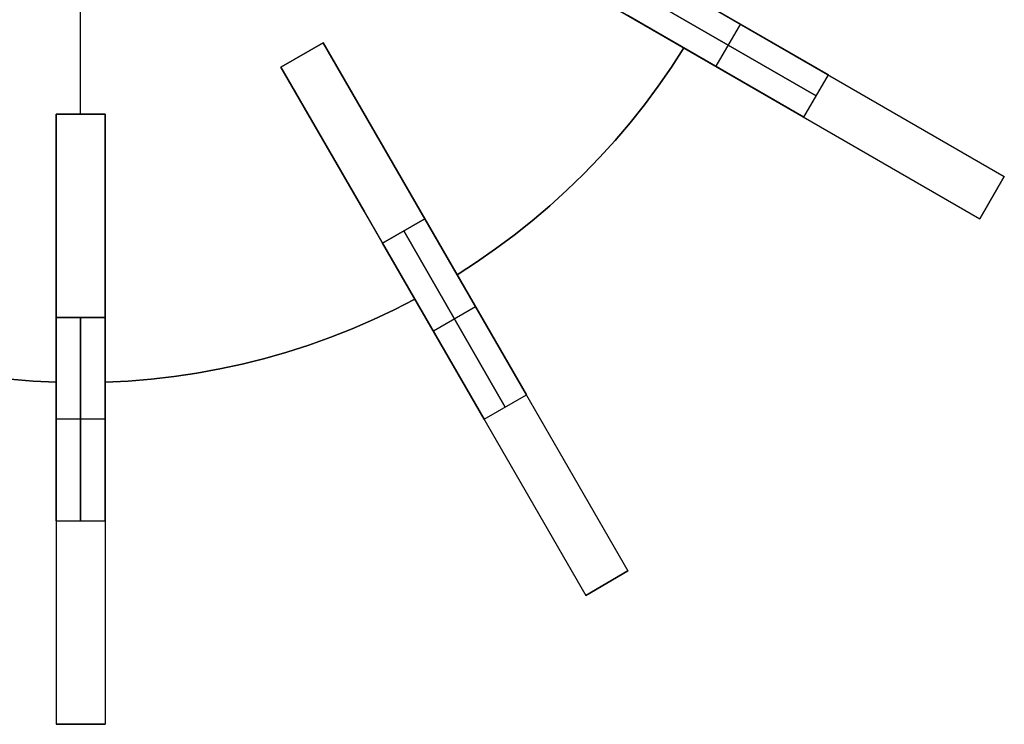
# Model space of a CAD drawing. Header units: millimetres. Extents: x 161 to 3923, y -487 to 1291.
# Tile 37 of 40: x 3649 to 3891, y 773 to 946. Entities that reach past the tile are written whole.
import ezdxf

# ---------------------------------------------------------------- set-up
doc = ezdxf.new("R2010")
doc.units = ezdxf.units.MM
doc.layers.add('Predeterminada', color=7, linetype='Continuous')

msp = doc.modelspace()

# ---------------------------------------------------------------- linework, layer by layer
at = {"layer": 'Predeterminada', "color": 254, "true_color": 0xf3e5b7}
for points in [[(3664.08, 922.99), (3664.08, 1016.99)], [(3664.08, 922.99), (3664.08, 1016.99)], [(3761.47, 982.69), (3891.38, 907.69)], [(3755.47, 972.29), (3885.38, 897.29)], [(3848.08, 932.69), (3804.77, 957.69)], [(3804.77, 957.69), (3848.08, 932.69)], [(3845.08, 927.49), (3801.77, 952.49)], [(3801.77, 952.49), (3845.08, 927.49)], [(3790.88, 951.85), (3812.54, 939.34)], [(3812.54, 939.34), (3790.88, 951.85)], [(3798.77, 947.29), (3842.08, 922.29)], [(3842.08, 922.29), (3798.77, 947.29)], [(3826.42, 945.19), (3820.42, 934.79)], [(3826.42, 945.19), (3820.42, 934.79)], [(3723.77, 940.59), (3713.38, 934.59)], [(3723.77, 940.59), (3713.38, 934.59)], [(3723.77, 940.59), (3713.38, 934.59)], [(3713.38, 934.59), (3723.77, 940.59)], [(3723.77, 940.59), (3713.38, 934.59)], [(3723.77, 940.59), (3713.38, 934.59)], [(3723.77, 940.59), (3713.38, 934.59)], [(3744.21, 905.19), (3723.77, 940.59)], [(3723.77, 940.59), (3744.21, 905.19)], [(3723.77, 940.59), (3798.77, 810.69)], [(3812.54, 939.34), (3809.45, 934.57), (3806.21, 929.9), (3802.82, 925.33), (3799.28, 920.88), (3795.6, 916.54), (3791.78, 912.33), (3787.82, 908.25), (3783.73, 904.29), (3779.52, 900.47), (3775.19, 896.79), (3770.73, 893.25), (3766.17, 889.86), (3761.5, 886.61), (3756.72, 883.52)], [(3756.72, 883.52), (3761.5, 886.61), (3766.17, 889.86), (3770.73, 893.25), (3775.19, 896.79), (3779.52, 900.47), (3783.73, 904.29), (3787.82, 908.25), (3791.78, 912.33), (3795.6, 916.54), (3799.28, 920.88), (3802.82, 925.33), (3806.21, 929.9), (3809.45, 934.57), (3812.54, 939.34)], [(3812.54, 939.34), (3809.45, 934.57), (3806.21, 929.9), (3802.82, 925.33), (3799.28, 920.88), (3795.6, 916.54), (3791.78, 912.33), (3787.82, 908.25), (3783.73, 904.29), (3779.52, 900.47), (3775.19, 896.79), (3770.73, 893.25), (3766.17, 889.86), (3761.5, 886.61), (3756.72, 883.52)], [(3713.38, 934.59), (3733.82, 899.19)], [(3733.82, 899.19), (3713.38, 934.59)], [(3713.38, 934.59), (3788.38, 804.69)], [(3842.08, 922.29), (3848.08, 932.69)], [(3842.08, 922.29), (3848.08, 932.69)], [(3670.08, 922.99), (3658.08, 922.99)], [(3658.08, 922.99), (3670.08, 922.99)], [(3670.08, 922.99), (3658.08, 922.99)], [(3670.08, 922.99), (3658.08, 922.99)], [(3658.08, 922.99), (3658.08, 882.11)], [(3658.08, 882.11), (3658.08, 922.99)], [(3658.08, 922.99), (3658.08, 772.99)], [(3670.08, 922.99), (3658.08, 922.99)], [(3670.08, 922.99), (3658.08, 922.99)], [(3670.08, 882.11), (3670.08, 922.99)], [(3670.08, 922.99), (3670.08, 882.11)], [(3670.08, 922.99), (3670.08, 772.99)], [(3885.38, 897.29), (3891.38, 907.69)], [(3891.38, 907.69), (3885.38, 897.29)], [(3891.38, 907.69), (3885.38, 897.29)], [(3756.72, 883.52), (3744.21, 905.19)], [(3744.21, 905.19), (3756.72, 883.52)], [(3733.82, 899.19), (3746.33, 877.52)], [(3746.33, 877.52), (3733.82, 899.19)], [(3748.77, 897.29), (3738.38, 891.29)], [(3738.38, 891.29), (3748.77, 897.29)], [(3773.77, 853.99), (3748.77, 897.29)], [(3748.77, 897.29), (3773.77, 853.99)], [(3768.58, 850.99), (3743.58, 894.29)], [(3743.58, 894.29), (3768.58, 850.99)], [(3738.38, 891.29), (3763.38, 847.99)], [(3763.38, 847.99), (3738.38, 891.29)], [(3658.08, 882.11), (3658.08, 857.09)], [(3658.08, 857.09), (3658.08, 882.11)], [(3670.08, 857.09), (3670.08, 882.11)], [(3670.08, 882.11), (3670.08, 857.09)], [(3658.08, 857.09), (3652.4, 857.38), (3646.73, 857.85), (3641.08, 858.51), (3635.45, 859.35), (3629.86, 860.37), (3624.3, 861.57), (3618.78, 862.95), (3613.31, 864.51), (3607.9, 866.25), (3602.54, 868.16), (3597.25, 870.25), (3592.03, 872.51), (3586.89, 874.93), (3581.82, 877.52)], [(3581.82, 877.52), (3586.89, 874.93), (3592.03, 872.51), (3597.25, 870.25), (3602.54, 868.16), (3607.9, 866.25), (3613.31, 864.51), (3618.78, 862.95), (3624.3, 861.57), (3629.86, 860.37), (3635.45, 859.35), (3641.08, 858.51), (3646.73, 857.85), (3652.4, 857.38), (3658.08, 857.09)], [(3658.08, 857.09), (3652.4, 857.38), (3646.73, 857.85), (3641.08, 858.51), (3635.45, 859.35), (3629.86, 860.37), (3624.3, 861.57), (3618.78, 862.95), (3613.31, 864.51), (3607.9, 866.25), (3602.54, 868.16), (3597.25, 870.25), (3592.03, 872.51), (3586.89, 874.93), (3581.82, 877.52)], [(3746.33, 877.52), (3741.27, 874.93), (3736.12, 872.51), (3730.9, 870.25), (3725.61, 868.16), (3720.25, 866.25), (3714.84, 864.51), (3709.37, 862.95), (3703.85, 861.57), (3698.29, 860.37), (3692.7, 859.35), (3687.07, 858.51), (3681.42, 857.85), (3675.76, 857.38), (3670.08, 857.09)], [(3670.08, 857.09), (3675.76, 857.38), (3681.42, 857.85), (3687.07, 858.51), (3692.7, 859.35), (3698.29, 860.37), (3703.85, 861.57), (3709.37, 862.95), (3714.84, 864.51), (3720.25, 866.25), (3725.61, 868.16), (3730.9, 870.25), (3736.12, 872.51), (3741.27, 874.93), (3746.33, 877.52)], [(3746.33, 877.52), (3741.27, 874.93), (3736.12, 872.51), (3730.9, 870.25), (3725.61, 868.16), (3720.25, 866.25), (3714.84, 864.51), (3709.37, 862.95), (3703.85, 861.57), (3698.29, 860.37), (3692.7, 859.35), (3687.07, 858.51), (3681.42, 857.85), (3675.76, 857.38), (3670.08, 857.09)], [(3761.27, 875.64), (3750.88, 869.64)], [(3761.27, 875.64), (3750.88, 869.64)], [(3658.08, 872.99), (3658.08, 822.99)], [(3658.08, 822.99), (3658.08, 872.99)], [(3670.08, 872.99), (3658.08, 872.99)], [(3658.08, 872.99), (3670.08, 872.99)], [(3664.08, 822.99), (3664.08, 872.99)], [(3664.08, 872.99), (3664.08, 822.99)], [(3670.08, 822.99), (3670.08, 872.99)], [(3670.08, 872.99), (3670.08, 822.99)], [(3763.38, 847.99), (3773.77, 853.99)], [(3763.38, 847.99), (3773.77, 853.99)], [(3670.08, 847.99), (3658.08, 847.99)], [(3670.08, 847.99), (3658.08, 847.99)], [(3658.08, 822.99), (3670.08, 822.99)], [(3658.08, 822.99), (3670.08, 822.99)], [(3788.38, 804.69), (3798.77, 810.69)], [(3788.38, 804.69), (3798.77, 810.69)], [(3798.77, 810.69), (3788.38, 804.69)], [(3658.08, 772.99), (3670.08, 772.99)], [(3658.08, 772.99), (3670.08, 772.99)], [(3670.08, 772.99), (3658.08, 772.99)]]:
    msp.add_lwpolyline(points, dxfattribs=at)
at = {"layer": 'Predeterminada', "color": 254, "true_color": 0xf3e5b7, "extrusion": (1, 0, 0)}
for points in [[(945.19, -55.22), (945.19, 394.78)], [(940.59, 247.78), (940.59, 19.78)], [(940.59, 369.78), (940.59, 259.78)], [(939.34, 247.78), (939.34, 259.78)], [(937.59, 247.78), (937.59, 19.78)], [(937.59, 369.78), (937.59, 259.78)], [(934.59, 247.78), (934.59, 19.78)], [(934.59, 369.78), (934.59, 259.78)], [(934.79, -55.22), (934.79, 394.78)], [(922.99, 247.78), (922.99, 44.78)], [(922.99, 394.78), (922.99, 259.78)], [(922.99, 44.78), (922.96, 43.07), (922.87, 41.37), (922.73, 39.67), (922.52, 37.97), (922.26, 36.28), (921.94, 34.61), (921.57, 32.94), (921.13, 31.29), (920.65, 29.65), (920.1, 28.03), (919.5, 26.44), (918.85, 24.86), (918.14, 23.3), (917.38, 21.78), (916.57, 20.27), (915.71, 18.8), (914.8, 17.36), (913.84, 15.94), (912.83, 14.57), (911.77, 13.22), (910.67, 11.92), (909.53, 10.65), (908.34, 9.42), (907.12, 8.24), (905.85, 7.09), (904.54, 5.99), (903.2, 4.94), (901.82, 3.93), (900.41, 2.97), (898.97, 2.06), (897.49, 1.2), (895.99, 0.38), (894.46, -0.38), (892.91, -1.08), (891.33, -1.74), (889.73, -2.33), (888.11, -2.88), (886.48, -3.37), (884.83, -3.8), (883.16, -4.18), (881.48, -4.49), (879.8, -4.76), (878.1, -4.96), (876.4, -5.11), (874.7, -5.19), (872.99, -5.22)], [(872.99, 444.78), (874.7, 444.75), (876.4, 444.66), (878.1, 444.52), (879.8, 444.31), (881.48, 444.05), (883.16, 443.73), (884.83, 443.36), (886.48, 442.92), (888.11, 442.44), (889.73, 441.89), (891.33, 441.29), (892.91, 440.64), (894.46, 439.93), (895.99, 439.17), (897.49, 438.36), (898.97, 437.5), (900.41, 436.59), (901.82, 435.63), (903.2, 434.62), (904.54, 433.56), (905.85, 432.46), (907.12, 431.32), (908.34, 430.13), (909.53, 428.91), (910.67, 427.64), (911.77, 426.33), (912.83, 424.99), (913.84, 423.61), (914.8, 422.2), (915.71, 420.76), (916.57, 419.28), (917.38, 417.78), (918.14, 416.25), (918.85, 414.7), (919.5, 413.12), (920.1, 411.52), (920.65, 409.9), (921.13, 408.27), (921.57, 406.62), (921.94, 404.95), (922.26, 403.27), (922.52, 401.59), (922.73, 399.89), (922.87, 398.19), (922.96, 396.49), (922.99, 394.78)], [(922.99, 247.78), (922.99, 44.78)], [(922.99, 394.78), (922.99, 259.78)], [(922.99, 44.78), (922.96, 43.07), (922.87, 41.37), (922.73, 39.67), (922.52, 37.97), (922.26, 36.28), (921.94, 34.61), (921.57, 32.94), (921.13, 31.29), (920.65, 29.65), (920.1, 28.03), (919.5, 26.44), (918.85, 24.86), (918.14, 23.3), (917.38, 21.78), (916.57, 20.27), (915.71, 18.8), (914.8, 17.36), (913.84, 15.94), (912.83, 14.57), (911.77, 13.22), (910.67, 11.92), (909.53, 10.65), (908.34, 9.42), (907.12, 8.24), (905.85, 7.09), (904.54, 5.99), (903.2, 4.94), (901.82, 3.93), (900.41, 2.97), (898.97, 2.06), (897.49, 1.2), (895.99, 0.38), (894.46, -0.38), (892.91, -1.08), (891.33, -1.74), (889.73, -2.33), (888.11, -2.88), (886.48, -3.37), (884.83, -3.8), (883.16, -4.18), (881.48, -4.49), (879.8, -4.76), (878.1, -4.96), (876.4, -5.11), (874.7, -5.19), (872.99, -5.22)], [(872.99, 444.78), (874.7, 444.75), (876.4, 444.66), (878.1, 444.52), (879.8, 444.31), (881.48, 444.05), (883.16, 443.73), (884.83, 443.36), (886.48, 442.92), (888.11, 442.44), (889.73, 441.89), (891.33, 441.29), (892.91, 440.64), (894.46, 439.93), (895.99, 439.17), (897.49, 438.36), (898.97, 437.5), (900.41, 436.59), (901.82, 435.63), (903.2, 434.62), (904.54, 433.56), (905.85, 432.46), (907.12, 431.32), (908.34, 430.13), (909.53, 428.91), (910.67, 427.64), (911.77, 426.33), (912.83, 424.99), (913.84, 423.61), (914.8, 422.2), (915.71, 420.76), (916.57, 419.28), (917.38, 417.78), (918.14, 416.25), (918.85, 414.7), (919.5, 413.12), (920.1, 411.52), (920.65, 409.9), (921.13, 408.27), (921.57, 406.62), (921.94, 404.95), (922.26, 403.27), (922.52, 401.59), (922.73, 399.89), (922.87, 398.19), (922.96, 396.49), (922.99, 394.78)], [(922.99, 247.78), (922.99, 44.78)], [(922.99, 394.78), (922.99, 259.78)], [(922.99, 44.78), (922.96, 43.07), (922.87, 41.37), (922.73, 39.67), (922.52, 37.97), (922.26, 36.28), (921.94, 34.61), (921.57, 32.94), (921.13, 31.29), (920.65, 29.65), (920.1, 28.03), (919.5, 26.44), (918.85, 24.86), (918.14, 23.3), (917.38, 21.78), (916.57, 20.27), (915.71, 18.8), (914.8, 17.36), (913.84, 15.94), (912.83, 14.57), (911.77, 13.22), (910.67, 11.92), (909.53, 10.65), (908.34, 9.42), (907.12, 8.24), (905.85, 7.09), (904.54, 5.99), (903.2, 4.94), (901.82, 3.93), (900.41, 2.97), (898.97, 2.06), (897.49, 1.2), (895.99, 0.38), (894.46, -0.38), (892.91, -1.08), (891.33, -1.74), (889.73, -2.33), (888.11, -2.88), (886.48, -3.37), (884.83, -3.8), (883.16, -4.18), (881.48, -4.49), (879.8, -4.76), (878.1, -4.96), (876.4, -5.11), (874.7, -5.19), (872.99, -5.22)], [(872.99, 444.78), (874.7, 444.75), (876.4, 444.66), (878.1, 444.52), (879.8, 444.31), (881.48, 444.05), (883.16, 443.73), (884.83, 443.36), (886.48, 442.92), (888.11, 442.44), (889.73, 441.89), (891.33, 441.29), (892.91, 440.64), (894.46, 439.93), (895.99, 439.17), (897.49, 438.36), (898.97, 437.5), (900.41, 436.59), (901.82, 435.63), (903.2, 434.62), (904.54, 433.56), (905.85, 432.46), (907.12, 431.32), (908.34, 430.13), (909.53, 428.91), (910.67, 427.64), (911.77, 426.33), (912.83, 424.99), (913.84, 423.61), (914.8, 422.2), (915.71, 420.76), (916.57, 419.28), (917.38, 417.78), (918.14, 416.25), (918.85, 414.7), (919.5, 413.12), (920.1, 411.52), (920.65, 409.9), (921.13, 408.27), (921.57, 406.62), (921.94, 404.95), (922.26, 403.27), (922.52, 401.59), (922.73, 399.89), (922.87, 398.19), (922.96, 396.49), (922.99, 394.78)], [(907.69, -5.22), (907.69, 344.78)], [(902.49, -5.22), (902.49, 344.78)], [(897.29, -5.22), (897.29, 344.78)], [(883.52, 247.78), (883.52, 259.78)], [(877.52, 247.78), (877.52, 259.78)], [(875.64, -30.22), (875.64, 419.78)], [(869.64, -30.22), (869.64, 419.78)], [(857.09, 247.78), (857.09, 259.78)], [(857.09, 247.78), (857.09, 259.78)], [(847.99, -5.22), (847.99, 444.78)], [(847.99, -5.22), (847.99, 444.78)], [(772.99, 394.78), (773.02, 396.49), (773.11, 398.19), (773.25, 399.89), (773.45, 401.59), (773.72, 403.27), (774.03, 404.95), (774.41, 406.62), (774.84, 408.27), (775.33, 409.9), (775.88, 411.52), (776.48, 413.12), (777.13, 414.7), (777.84, 416.25), (778.59, 417.78), (779.41, 419.28), (780.27, 420.76), (781.18, 422.2), (782.14, 423.61), (783.15, 424.99), (784.2, 426.33), (785.3, 427.64), (786.45, 428.91), (787.63, 430.13), (788.86, 431.32), (790.13, 432.46), (791.43, 433.56), (792.78, 434.62), (794.16, 435.63), (795.57, 436.59), (797.01, 437.5), (798.48, 438.36), (799.99, 439.17), (801.51, 439.93), (803.07, 440.64), (804.65, 441.29), (806.25, 441.89), (807.86, 442.44), (809.5, 442.92), (811.15, 443.36), (812.82, 443.73), (814.49, 444.05), (816.18, 444.31), (817.88, 444.52), (819.58, 444.66), (821.28, 444.75), (822.99, 444.78)], [(822.99, -5.22), (821.28, -5.19), (819.58, -5.11), (817.88, -4.96), (816.18, -4.76), (814.49, -4.49), (812.82, -4.18), (811.15, -3.8), (809.5, -3.37), (807.86, -2.88), (806.25, -2.33), (804.65, -1.74), (803.07, -1.08), (801.51, -0.38), (799.99, 0.38), (798.48, 1.2), (797.01, 2.06), (795.57, 2.97), (794.16, 3.93), (792.78, 4.94), (791.43, 5.99), (790.13, 7.09), (788.86, 8.24), (787.63, 9.42), (786.45, 10.65), (785.3, 11.92), (784.2, 13.22), (783.15, 14.57), (782.14, 15.94), (781.18, 17.36), (780.27, 18.8), (779.41, 20.27), (778.59, 21.78), (777.84, 23.3), (777.13, 24.86), (776.48, 26.44), (775.88, 28.03), (775.33, 29.65), (774.84, 31.29), (774.41, 32.94), (774.03, 34.61), (773.72, 36.28), (773.45, 37.97), (773.25, 39.67), (773.11, 41.37), (773.02, 43.07), (772.99, 44.78)], [(772.99, 394.78), (773.02, 396.49), (773.11, 398.19), (773.25, 399.89), (773.45, 401.59), (773.72, 403.27), (774.03, 404.95), (774.41, 406.62), (774.84, 408.27), (775.33, 409.9), (775.88, 411.52), (776.48, 413.12), (777.13, 414.7), (777.84, 416.25), (778.59, 417.78), (779.41, 419.28), (780.27, 420.76), (781.18, 422.2), (782.14, 423.61), (783.15, 424.99), (784.2, 426.33), (785.3, 427.64), (786.45, 428.91), (787.63, 430.13), (788.86, 431.32), (790.13, 432.46), (791.43, 433.56), (792.78, 434.62), (794.16, 435.63), (795.57, 436.59), (797.01, 437.5), (798.48, 438.36), (799.99, 439.17), (801.51, 439.93), (803.07, 440.64), (804.65, 441.29), (806.25, 441.89), (807.86, 442.44), (809.5, 442.92), (811.15, 443.36), (812.82, 443.73), (814.49, 444.05), (816.18, 444.31), (817.88, 444.52), (819.58, 444.66), (821.28, 444.75), (822.99, 444.78)], [(822.99, -5.22), (821.28, -5.19), (819.58, -5.11), (817.88, -4.96), (816.18, -4.76), (814.49, -4.49), (812.82, -4.18), (811.15, -3.8), (809.5, -3.37), (807.86, -2.88), (806.25, -2.33), (804.65, -1.74), (803.07, -1.08), (801.51, -0.38), (799.99, 0.38), (798.48, 1.2), (797.01, 2.06), (795.57, 2.97), (794.16, 3.93), (792.78, 4.94), (791.43, 5.99), (790.13, 7.09), (788.86, 8.24), (787.63, 9.42), (786.45, 10.65), (785.3, 11.92), (784.2, 13.22), (783.15, 14.57), (782.14, 15.94), (781.18, 17.36), (780.27, 18.8), (779.41, 20.27), (778.59, 21.78), (777.84, 23.3), (777.13, 24.86), (776.48, 26.44), (775.88, 28.03), (775.33, 29.65), (774.84, 31.29), (774.41, 32.94), (774.03, 34.61), (773.72, 36.28), (773.45, 37.97), (773.25, 39.67), (773.11, 41.37), (773.02, 43.07), (772.99, 44.78)], [(772.99, 394.78), (773.02, 396.49), (773.11, 398.19), (773.25, 399.89), (773.45, 401.59), (773.72, 403.27), (774.03, 404.95), (774.41, 406.62), (774.84, 408.27), (775.33, 409.9), (775.88, 411.52), (776.48, 413.12), (777.13, 414.7), (777.84, 416.25), (778.59, 417.78), (779.41, 419.28), (780.27, 420.76), (781.18, 422.2), (782.14, 423.61), (783.15, 424.99), (784.2, 426.33), (785.3, 427.64), (786.45, 428.91), (787.63, 430.13), (788.86, 431.32), (790.13, 432.46), (791.43, 433.56), (792.78, 434.62), (794.16, 435.63), (795.57, 436.59), (797.01, 437.5), (798.48, 438.36), (799.99, 439.17), (801.51, 439.93), (803.07, 440.64), (804.65, 441.29), (806.25, 441.89), (807.86, 442.44), (809.5, 442.92), (811.15, 443.36), (812.82, 443.73), (814.49, 444.05), (816.18, 444.31), (817.88, 444.52), (819.58, 444.66), (821.28, 444.75), (822.99, 444.78)], [(822.99, -5.22), (821.28, -5.19), (819.58, -5.11), (817.88, -4.96), (816.18, -4.76), (814.49, -4.49), (812.82, -4.18), (811.15, -3.8), (809.5, -3.37), (807.86, -2.88), (806.25, -2.33), (804.65, -1.74), (803.07, -1.08), (801.51, -0.38), (799.99, 0.38), (798.48, 1.2), (797.01, 2.06), (795.57, 2.97), (794.16, 3.93), (792.78, 4.94), (791.43, 5.99), (790.13, 7.09), (788.86, 8.24), (787.63, 9.42), (786.45, 10.65), (785.3, 11.92), (784.2, 13.22), (783.15, 14.57), (782.14, 15.94), (781.18, 17.36), (780.27, 18.8), (779.41, 20.27), (778.59, 21.78), (777.84, 23.3), (777.13, 24.86), (776.48, 26.44), (775.88, 28.03), (775.33, 29.65), (774.84, 31.29), (774.41, 32.94), (774.03, 34.61), (773.72, 36.28), (773.45, 37.97), (773.25, 39.67), (773.11, 41.37), (773.02, 43.07), (772.99, 44.78)], [(810.69, 19.78), (810.69, 369.78)], [(807.69, 19.78), (807.69, 369.78)], [(804.69, 19.78), (804.69, 369.78)], [(772.99, 44.78), (772.99, 394.78)], [(772.99, 44.78), (772.99, 394.78)], [(772.99, 44.78), (772.99, 394.78)]]:
    msp.add_lwpolyline(points, dxfattribs=at)
at = {"layer": 'Predeterminada', "color": 254, "true_color": 0xf3e5b7, "extrusion": (0.866025, 0.5, 4.00718e-15)}
msp.add_lwpolyline([(-1047.31, 19.78), (-1047.34, 18.07), (-1047.43, 16.37), (-1047.57, 14.67), (-1047.77, 12.97), (-1048.04, 11.28), (-1048.36, 9.61), (-1048.73, 7.94), (-1049.16, 6.29), (-1049.65, 4.65), (-1050.2, 3.03), (-1050.8, 1.44), (-1051.45, -0.14), (-1052.16, -1.7), (-1052.92, -3.22), (-1053.73, -4.73), (-1054.59, -6.2), (-1055.5, -7.64), (-1056.46, -9.06), (-1057.47, -10.43), (-1058.52, -11.78), (-1059.62, -13.08), (-1060.77, -14.35), (-1061.95, -15.58), (-1063.18, -16.76), (-1064.45, -17.91), (-1065.75, -19.01), (-1067.1, -20.06), (-1068.48, -21.07), (-1069.89, -22.03), (-1071.33, -22.94), (-1072.8, -23.8), (-1074.31, -24.62), (-1075.84, -25.38), (-1077.39, -26.08), (-1078.97, -26.74), (-1080.57, -27.33), (-1082.18, -27.88), (-1083.82, -28.37), (-1085.47, -28.8), (-1087.14, -29.18), (-1088.81, -29.49), (-1090.5, -29.76), (-1092.2, -29.96), (-1093.9, -30.11), (-1095.6, -30.19), (-1097.31, -30.22)], dxfattribs=at)
at = {"layer": 'Predeterminada', "color": 254, "true_color": 0xf3e5b7, "extrusion": (0.866025, 0.5, -1.42916e-14)}
msp.add_lwpolyline([(-1097.31, 419.78), (-1095.6, 419.75), (-1093.9, 419.66), (-1092.2, 419.52), (-1090.5, 419.31), (-1088.81, 419.05), (-1087.14, 418.73), (-1085.47, 418.36), (-1083.82, 417.92), (-1082.18, 417.44), (-1080.57, 416.89), (-1078.97, 416.29), (-1077.39, 415.64), (-1075.84, 414.93), (-1074.31, 414.17), (-1072.8, 413.36), (-1071.33, 412.5), (-1069.89, 411.59), (-1068.48, 410.63), (-1067.1, 409.62), (-1065.75, 408.56), (-1064.45, 407.46), (-1063.18, 406.32), (-1061.95, 405.13), (-1060.77, 403.91), (-1059.62, 402.64), (-1058.52, 401.33), (-1057.47, 399.99), (-1056.46, 398.61), (-1055.5, 397.2), (-1054.59, 395.76), (-1053.73, 394.28), (-1052.92, 392.78), (-1052.16, 391.25), (-1051.45, 389.7), (-1050.8, 388.12), (-1050.2, 386.52), (-1049.65, 384.9), (-1049.16, 383.27), (-1048.73, 381.62), (-1048.36, 379.95), (-1048.04, 378.27), (-1047.77, 376.59), (-1047.57, 374.89), (-1047.43, 373.19), (-1047.34, 371.49), (-1047.31, 369.78)], dxfattribs=at)
at = {"layer": 'Predeterminada', "color": 254, "true_color": 0xf3e5b7, "extrusion": (0.866025, 0.5, -2.42268e-13)}
msp.add_lwpolyline([(-1047.31, 19.78), (-1047.34, 18.07), (-1047.43, 16.37), (-1047.57, 14.67), (-1047.77, 12.97), (-1048.04, 11.28), (-1048.36, 9.61), (-1048.73, 7.94), (-1049.16, 6.29), (-1049.65, 4.65), (-1050.2, 3.03), (-1050.8, 1.44), (-1051.45, -0.14), (-1052.16, -1.7), (-1052.92, -3.22), (-1053.73, -4.73), (-1054.59, -6.2), (-1055.5, -7.64), (-1056.46, -9.06), (-1057.47, -10.43), (-1058.52, -11.78), (-1059.62, -13.08), (-1060.77, -14.35), (-1061.95, -15.58), (-1063.18, -16.76), (-1064.45, -17.91), (-1065.75, -19.01), (-1067.1, -20.06), (-1068.48, -21.07), (-1069.89, -22.03), (-1071.33, -22.94), (-1072.8, -23.8), (-1074.31, -24.62), (-1075.84, -25.38), (-1077.39, -26.08), (-1078.97, -26.74), (-1080.57, -27.33), (-1082.18, -27.88), (-1083.82, -28.37), (-1085.47, -28.8), (-1087.14, -29.18), (-1088.81, -29.49), (-1090.5, -29.76), (-1092.2, -29.96), (-1093.9, -30.11), (-1095.6, -30.19), (-1097.31, -30.22)], dxfattribs=at)
at = {"layer": 'Predeterminada', "color": 254, "true_color": 0xf3e5b7, "extrusion": (0.866025, 0.5, 2.21972e-13)}
msp.add_lwpolyline([(-1097.31, 419.78), (-1095.6, 419.75), (-1093.9, 419.66), (-1092.2, 419.52), (-1090.5, 419.31), (-1088.81, 419.05), (-1087.14, 418.73), (-1085.47, 418.36), (-1083.82, 417.92), (-1082.18, 417.44), (-1080.57, 416.89), (-1078.97, 416.29), (-1077.39, 415.64), (-1075.84, 414.93), (-1074.31, 414.17), (-1072.8, 413.36), (-1071.33, 412.5), (-1069.89, 411.59), (-1068.48, 410.63), (-1067.1, 409.62), (-1065.75, 408.56), (-1064.45, 407.46), (-1063.18, 406.32), (-1061.95, 405.13), (-1060.77, 403.91), (-1059.62, 402.64), (-1058.52, 401.33), (-1057.47, 399.99), (-1056.46, 398.61), (-1055.5, 397.2), (-1054.59, 395.76), (-1053.73, 394.28), (-1052.92, 392.78), (-1052.16, 391.25), (-1051.45, 389.7), (-1050.8, 388.12), (-1050.2, 386.52), (-1049.65, 384.9), (-1049.16, 383.27), (-1048.73, 381.62), (-1048.36, 379.95), (-1048.04, 378.27), (-1047.77, 376.59), (-1047.57, 374.89), (-1047.43, 373.19), (-1047.34, 371.49), (-1047.31, 369.78)], dxfattribs=at)
at = {"layer": 'Predeterminada', "color": 254, "true_color": 0xf3e5b7, "extrusion": (0.866025, 0.5, -1.46391e-13)}
msp.add_lwpolyline([(-1047.31, 19.78), (-1047.34, 18.07), (-1047.43, 16.37), (-1047.57, 14.67), (-1047.77, 12.97), (-1048.04, 11.28), (-1048.36, 9.61), (-1048.73, 7.94), (-1049.16, 6.29), (-1049.65, 4.65), (-1050.2, 3.03), (-1050.8, 1.44), (-1051.45, -0.14), (-1052.16, -1.7), (-1052.92, -3.22), (-1053.73, -4.73), (-1054.59, -6.2), (-1055.5, -7.64), (-1056.46, -9.06), (-1057.47, -10.43), (-1058.52, -11.78), (-1059.62, -13.08), (-1060.77, -14.35), (-1061.95, -15.58), (-1063.18, -16.76), (-1064.45, -17.91), (-1065.75, -19.01), (-1067.1, -20.06), (-1068.48, -21.07), (-1069.89, -22.03), (-1071.33, -22.94), (-1072.8, -23.8), (-1074.31, -24.62), (-1075.84, -25.38), (-1077.39, -26.08), (-1078.97, -26.74), (-1080.57, -27.33), (-1082.18, -27.88), (-1083.82, -28.37), (-1085.47, -28.8), (-1087.14, -29.18), (-1088.81, -29.49), (-1090.5, -29.76), (-1092.2, -29.96), (-1093.9, -30.11), (-1095.6, -30.19), (-1097.31, -30.22)], dxfattribs=at)
at = {"layer": 'Predeterminada', "color": 254, "true_color": 0xf3e5b7, "extrusion": (0.866025, 0.5, 1.48398e-13)}
msp.add_lwpolyline([(-1097.31, 419.78), (-1095.6, 419.75), (-1093.9, 419.66), (-1092.2, 419.52), (-1090.5, 419.31), (-1088.81, 419.05), (-1087.14, 418.73), (-1085.47, 418.36), (-1083.82, 417.92), (-1082.18, 417.44), (-1080.57, 416.89), (-1078.97, 416.29), (-1077.39, 415.64), (-1075.84, 414.93), (-1074.31, 414.17), (-1072.8, 413.36), (-1071.33, 412.5), (-1069.89, 411.59), (-1068.48, 410.63), (-1067.1, 409.62), (-1065.75, 408.56), (-1064.45, 407.46), (-1063.18, 406.32), (-1061.95, 405.13), (-1060.77, 403.91), (-1059.62, 402.64), (-1058.52, 401.33), (-1057.47, 399.99), (-1056.46, 398.61), (-1055.5, 397.2), (-1054.59, 395.76), (-1053.73, 394.28), (-1052.92, 392.78), (-1052.16, 391.25), (-1051.45, 389.7), (-1050.8, 388.12), (-1050.2, 386.52), (-1049.65, 384.9), (-1049.16, 383.27), (-1048.73, 381.62), (-1048.36, 379.95), (-1048.04, 378.27), (-1047.77, 376.59), (-1047.57, 374.89), (-1047.43, 373.19), (-1047.34, 371.49), (-1047.31, 369.78)], dxfattribs=at)
at = {"layer": 'Predeterminada', "color": 254, "true_color": 0xf3e5b7, "extrusion": (0.5, 0.866025, -2.53468e-14)}
msp.add_lwpolyline([(-2916.19, 344.78), (-2916.16, 346.49), (-2916.07, 348.19), (-2915.93, 349.89), (-2915.72, 351.59), (-2915.46, 353.27), (-2915.14, 354.95), (-2914.77, 356.62), (-2914.33, 358.27), (-2913.85, 359.9), (-2913.3, 361.52), (-2912.7, 363.12), (-2912.05, 364.7), (-2911.34, 366.25), (-2910.58, 367.78), (-2909.77, 369.28), (-2908.91, 370.76), (-2908, 372.2), (-2907.04, 373.61), (-2906.03, 374.99), (-2904.97, 376.33), (-2903.87, 377.64), (-2902.73, 378.91), (-2901.54, 380.13), (-2900.32, 381.32), (-2899.05, 382.46), (-2897.74, 383.56), (-2896.4, 384.62), (-2895.02, 385.63), (-2893.61, 386.59), (-2892.17, 387.5), (-2890.69, 388.36), (-2889.19, 389.17), (-2887.66, 389.93), (-2886.11, 390.64), (-2884.53, 391.29), (-2882.93, 391.89), (-2881.31, 392.44), (-2879.68, 392.92), (-2878.03, 393.36), (-2876.36, 393.73), (-2874.68, 394.05), (-2873, 394.31), (-2871.3, 394.52), (-2869.6, 394.66), (-2867.9, 394.75), (-2866.19, 394.78)], dxfattribs=at)
at = {"layer": 'Predeterminada', "color": 254, "true_color": 0xf3e5b7, "extrusion": (0.5, 0.866025, 2.23379e-14)}
msp.add_lwpolyline([(-2866.19, -55.22), (-2867.9, -55.19), (-2869.6, -55.11), (-2871.3, -54.96), (-2873, -54.76), (-2874.68, -54.49), (-2876.36, -54.18), (-2878.03, -53.8), (-2879.68, -53.37), (-2881.31, -52.88), (-2882.93, -52.33), (-2884.53, -51.74), (-2886.11, -51.08), (-2887.66, -50.38), (-2889.19, -49.62), (-2890.69, -48.8), (-2892.17, -47.94), (-2893.61, -47.03), (-2895.02, -46.07), (-2896.4, -45.06), (-2897.74, -44.01), (-2899.05, -42.91), (-2900.32, -41.76), (-2901.54, -40.58), (-2902.73, -39.35), (-2903.87, -38.08), (-2904.97, -36.78), (-2906.03, -35.43), (-2907.04, -34.06), (-2908, -32.64), (-2908.91, -31.2), (-2909.77, -29.73), (-2910.58, -28.22), (-2911.34, -26.7), (-2912.05, -25.14), (-2912.7, -23.56), (-2913.3, -21.97), (-2913.85, -20.35), (-2914.33, -18.71), (-2914.77, -17.06), (-2915.14, -15.39), (-2915.46, -13.72), (-2915.72, -12.03), (-2915.93, -10.33), (-2916.07, -8.63), (-2916.16, -6.93), (-2916.19, -5.22)], dxfattribs=at)
at = {"layer": 'Predeterminada', "color": 254, "true_color": 0xf3e5b7, "extrusion": (0.5, 0.866025, 5.12138e-13)}
msp.add_lwpolyline([(-2916.19, 344.78), (-2916.16, 346.49), (-2916.07, 348.19), (-2915.93, 349.89), (-2915.72, 351.59), (-2915.46, 353.27), (-2915.14, 354.95), (-2914.77, 356.62), (-2914.33, 358.27), (-2913.85, 359.9), (-2913.3, 361.52), (-2912.7, 363.12), (-2912.05, 364.7), (-2911.34, 366.25), (-2910.58, 367.78), (-2909.77, 369.28), (-2908.91, 370.76), (-2908, 372.2), (-2907.04, 373.61), (-2906.03, 374.99), (-2904.97, 376.33), (-2903.87, 377.64), (-2902.73, 378.91), (-2901.54, 380.13), (-2900.32, 381.32), (-2899.05, 382.46), (-2897.74, 383.56), (-2896.4, 384.62), (-2895.02, 385.63), (-2893.61, 386.59), (-2892.17, 387.5), (-2890.69, 388.36), (-2889.19, 389.17), (-2887.66, 389.93), (-2886.11, 390.64), (-2884.53, 391.29), (-2882.93, 391.89), (-2881.31, 392.44), (-2879.68, 392.92), (-2878.03, 393.36), (-2876.36, 393.73), (-2874.68, 394.05), (-2873, 394.31), (-2871.3, 394.52), (-2869.6, 394.66), (-2867.9, 394.75), (-2866.19, 394.78)], dxfattribs=at)
at = {"layer": 'Predeterminada', "color": 254, "true_color": 0xf3e5b7, "extrusion": (0.5, 0.866025, -4.22334e-13)}
msp.add_lwpolyline([(-2866.19, -55.22), (-2867.9, -55.19), (-2869.6, -55.11), (-2871.3, -54.96), (-2873, -54.76), (-2874.68, -54.49), (-2876.36, -54.18), (-2878.03, -53.8), (-2879.68, -53.37), (-2881.31, -52.88), (-2882.93, -52.33), (-2884.53, -51.74), (-2886.11, -51.08), (-2887.66, -50.38), (-2889.19, -49.62), (-2890.69, -48.8), (-2892.17, -47.94), (-2893.61, -47.03), (-2895.02, -46.07), (-2896.4, -45.06), (-2897.74, -44.01), (-2899.05, -42.91), (-2900.32, -41.76), (-2901.54, -40.58), (-2902.73, -39.35), (-2903.87, -38.08), (-2904.97, -36.78), (-2906.03, -35.43), (-2907.04, -34.06), (-2908, -32.64), (-2908.91, -31.2), (-2909.77, -29.73), (-2910.58, -28.22), (-2911.34, -26.7), (-2912.05, -25.14), (-2912.7, -23.56), (-2913.3, -21.97), (-2913.85, -20.35), (-2914.33, -18.71), (-2914.77, -17.06), (-2915.14, -15.39), (-2915.46, -13.72), (-2915.72, -12.03), (-2915.93, -10.33), (-2916.07, -8.63), (-2916.16, -6.93), (-2916.19, -5.22)], dxfattribs=at)
at = {"layer": 'Predeterminada', "color": 254, "true_color": 0xf3e5b7, "extrusion": (0.5, 0.866025, -2.17376e-14)}
msp.add_lwpolyline([(-2916.19, 344.78), (-2916.16, 346.49), (-2916.07, 348.19), (-2915.93, 349.89), (-2915.72, 351.59), (-2915.46, 353.27), (-2915.14, 354.95), (-2914.77, 356.62), (-2914.33, 358.27), (-2913.85, 359.9), (-2913.3, 361.52), (-2912.7, 363.12), (-2912.05, 364.7), (-2911.34, 366.25), (-2910.58, 367.78), (-2909.77, 369.28), (-2908.91, 370.76), (-2908, 372.2), (-2907.04, 373.61), (-2906.03, 374.99), (-2904.97, 376.33), (-2903.87, 377.64), (-2902.73, 378.91), (-2901.54, 380.13), (-2900.32, 381.32), (-2899.05, 382.46), (-2897.74, 383.56), (-2896.4, 384.62), (-2895.02, 385.63), (-2893.61, 386.59), (-2892.17, 387.5), (-2890.69, 388.36), (-2889.19, 389.17), (-2887.66, 389.93), (-2886.11, 390.64), (-2884.53, 391.29), (-2882.93, 391.89), (-2881.31, 392.44), (-2879.68, 392.92), (-2878.03, 393.36), (-2876.36, 393.73), (-2874.68, 394.05), (-2873, 394.31), (-2871.3, 394.52), (-2869.6, 394.66), (-2867.9, 394.75), (-2866.19, 394.78)], dxfattribs=at)
at = {"layer": 'Predeterminada', "color": 254, "true_color": 0xf3e5b7, "extrusion": (0.5, 0.866025, 2.14378e-14)}
msp.add_lwpolyline([(-2866.19, -55.22), (-2867.9, -55.19), (-2869.6, -55.11), (-2871.3, -54.96), (-2873, -54.76), (-2874.68, -54.49), (-2876.36, -54.18), (-2878.03, -53.8), (-2879.68, -53.37), (-2881.31, -52.88), (-2882.93, -52.33), (-2884.53, -51.74), (-2886.11, -51.08), (-2887.66, -50.38), (-2889.19, -49.62), (-2890.69, -48.8), (-2892.17, -47.94), (-2893.61, -47.03), (-2895.02, -46.07), (-2896.4, -45.06), (-2897.74, -44.01), (-2899.05, -42.91), (-2900.32, -41.76), (-2901.54, -40.58), (-2902.73, -39.35), (-2903.87, -38.08), (-2904.97, -36.78), (-2906.03, -35.43), (-2907.04, -34.06), (-2908, -32.64), (-2908.91, -31.2), (-2909.77, -29.73), (-2910.58, -28.22), (-2911.34, -26.7), (-2912.05, -25.14), (-2912.7, -23.56), (-2913.3, -21.97), (-2913.85, -20.35), (-2914.33, -18.71), (-2914.77, -17.06), (-2915.14, -15.39), (-2915.46, -13.72), (-2915.72, -12.03), (-2915.93, -10.33), (-2916.07, -8.63), (-2916.16, -6.93), (-2916.19, -5.22)], dxfattribs=at)
at = {"layer": 'Predeterminada', "color": 254, "true_color": 0xf3e5b7, "extrusion": (0.866025, 0.5, -7.83101e-14)}
msp.add_lwpolyline([(-1197.31, 369.78), (-1197.28, 371.49), (-1197.19, 373.19), (-1197.05, 374.89), (-1196.84, 376.59), (-1196.58, 378.27), (-1196.26, 379.95), (-1195.89, 381.62), (-1195.46, 383.27), (-1194.97, 384.9), (-1194.42, 386.52), (-1193.82, 388.12), (-1193.17, 389.7), (-1192.46, 391.25), (-1191.7, 392.78), (-1190.89, 394.28), (-1190.03, 395.76), (-1189.12, 397.2), (-1188.16, 398.61), (-1187.15, 399.99), (-1186.09, 401.33), (-1184.99, 402.64), (-1183.85, 403.91), (-1182.66, 405.13), (-1181.44, 406.32), (-1180.17, 407.46), (-1178.86, 408.56), (-1177.52, 409.62), (-1176.14, 410.63), (-1174.73, 411.59), (-1173.29, 412.5), (-1171.81, 413.36), (-1170.31, 414.17), (-1168.78, 414.93), (-1167.23, 415.64), (-1165.65, 416.29), (-1164.05, 416.89), (-1162.44, 417.44), (-1160.8, 417.92), (-1159.15, 418.36), (-1157.48, 418.73), (-1155.8, 419.05), (-1154.12, 419.31), (-1152.42, 419.52), (-1150.72, 419.66), (-1149.02, 419.75), (-1147.31, 419.78)], dxfattribs=at)
at = {"layer": 'Predeterminada', "color": 254, "true_color": 0xf3e5b7, "extrusion": (0.866025, 0.5, 8.81058e-14)}
msp.add_lwpolyline([(-1147.31, -30.22), (-1149.02, -30.19), (-1150.72, -30.11), (-1152.42, -29.96), (-1154.12, -29.76), (-1155.8, -29.49), (-1157.48, -29.18), (-1159.15, -28.8), (-1160.8, -28.37), (-1162.44, -27.88), (-1164.05, -27.33), (-1165.65, -26.74), (-1167.23, -26.08), (-1168.78, -25.38), (-1170.31, -24.62), (-1171.81, -23.8), (-1173.29, -22.94), (-1174.73, -22.03), (-1176.14, -21.07), (-1177.52, -20.06), (-1178.86, -19.01), (-1180.17, -17.91), (-1181.44, -16.76), (-1182.66, -15.58), (-1183.85, -14.35), (-1184.99, -13.08), (-1186.09, -11.78), (-1187.15, -10.43), (-1188.16, -9.06), (-1189.12, -7.64), (-1190.03, -6.2), (-1190.89, -4.73), (-1191.7, -3.22), (-1192.46, -1.7), (-1193.17, -0.14), (-1193.82, 1.44), (-1194.42, 3.03), (-1194.97, 4.65), (-1195.46, 6.29), (-1195.89, 7.94), (-1196.26, 9.61), (-1196.58, 11.28), (-1196.84, 12.97), (-1197.05, 14.67), (-1197.19, 16.37), (-1197.28, 18.07), (-1197.31, 19.78)], dxfattribs=at)
at = {"layer": 'Predeterminada', "color": 254, "true_color": 0xf3e5b7, "extrusion": (0.866025, 0.5, 2.24187e-13)}
msp.add_lwpolyline([(-1197.31, 369.78), (-1197.28, 371.49), (-1197.19, 373.19), (-1197.05, 374.89), (-1196.84, 376.59), (-1196.58, 378.27), (-1196.26, 379.95), (-1195.89, 381.62), (-1195.46, 383.27), (-1194.97, 384.9), (-1194.42, 386.52), (-1193.82, 388.12), (-1193.17, 389.7), (-1192.46, 391.25), (-1191.7, 392.78), (-1190.89, 394.28), (-1190.03, 395.76), (-1189.12, 397.2), (-1188.16, 398.61), (-1187.15, 399.99), (-1186.09, 401.33), (-1184.99, 402.64), (-1183.85, 403.91), (-1182.66, 405.13), (-1181.44, 406.32), (-1180.17, 407.46), (-1178.86, 408.56), (-1177.52, 409.62), (-1176.14, 410.63), (-1174.73, 411.59), (-1173.29, 412.5), (-1171.81, 413.36), (-1170.31, 414.17), (-1168.78, 414.93), (-1167.23, 415.64), (-1165.65, 416.29), (-1164.05, 416.89), (-1162.44, 417.44), (-1160.8, 417.92), (-1159.15, 418.36), (-1157.48, 418.73), (-1155.8, 419.05), (-1154.12, 419.31), (-1152.42, 419.52), (-1150.72, 419.66), (-1149.02, 419.75), (-1147.31, 419.78)], dxfattribs=at)
at = {"layer": 'Predeterminada', "color": 254, "true_color": 0xf3e5b7, "extrusion": (0.866025, 0.5, 2.78632e-14)}
msp.add_lwpolyline([(-1147.31, -30.22), (-1149.02, -30.19), (-1150.72, -30.11), (-1152.42, -29.96), (-1154.12, -29.76), (-1155.8, -29.49), (-1157.48, -29.18), (-1159.15, -28.8), (-1160.8, -28.37), (-1162.44, -27.88), (-1164.05, -27.33), (-1165.65, -26.74), (-1167.23, -26.08), (-1168.78, -25.38), (-1170.31, -24.62), (-1171.81, -23.8), (-1173.29, -22.94), (-1174.73, -22.03), (-1176.14, -21.07), (-1177.52, -20.06), (-1178.86, -19.01), (-1180.17, -17.91), (-1181.44, -16.76), (-1182.66, -15.58), (-1183.85, -14.35), (-1184.99, -13.08), (-1186.09, -11.78), (-1187.15, -10.43), (-1188.16, -9.06), (-1189.12, -7.64), (-1190.03, -6.2), (-1190.89, -4.73), (-1191.7, -3.22), (-1192.46, -1.7), (-1193.17, -0.14), (-1193.82, 1.44), (-1194.42, 3.03), (-1194.97, 4.65), (-1195.46, 6.29), (-1195.89, 7.94), (-1196.26, 9.61), (-1196.58, 11.28), (-1196.84, 12.97), (-1197.05, 14.67), (-1197.19, 16.37), (-1197.28, 18.07), (-1197.31, 19.78)], dxfattribs=at)
at = {"layer": 'Predeterminada', "color": 254, "true_color": 0xf3e5b7, "extrusion": (0.866025, 0.5, -8.51135e-14)}
msp.add_lwpolyline([(-1197.31, 369.78), (-1197.28, 371.49), (-1197.19, 373.19), (-1197.05, 374.89), (-1196.84, 376.59), (-1196.58, 378.27), (-1196.26, 379.95), (-1195.89, 381.62), (-1195.46, 383.27), (-1194.97, 384.9), (-1194.42, 386.52), (-1193.82, 388.12), (-1193.17, 389.7), (-1192.46, 391.25), (-1191.7, 392.78), (-1190.89, 394.28), (-1190.03, 395.76), (-1189.12, 397.2), (-1188.16, 398.61), (-1187.15, 399.99), (-1186.09, 401.33), (-1184.99, 402.64), (-1183.85, 403.91), (-1182.66, 405.13), (-1181.44, 406.32), (-1180.17, 407.46), (-1178.86, 408.56), (-1177.52, 409.62), (-1176.14, 410.63), (-1174.73, 411.59), (-1173.29, 412.5), (-1171.81, 413.36), (-1170.31, 414.17), (-1168.78, 414.93), (-1167.23, 415.64), (-1165.65, 416.29), (-1164.05, 416.89), (-1162.44, 417.44), (-1160.8, 417.92), (-1159.15, 418.36), (-1157.48, 418.73), (-1155.8, 419.05), (-1154.12, 419.31), (-1152.42, 419.52), (-1150.72, 419.66), (-1149.02, 419.75), (-1147.31, 419.78)], dxfattribs=at)
at = {"layer": 'Predeterminada', "color": 254, "true_color": 0xf3e5b7, "extrusion": (0.866025, 0.5, 8.21916e-14)}
msp.add_lwpolyline([(-1147.31, -30.22), (-1149.02, -30.19), (-1150.72, -30.11), (-1152.42, -29.96), (-1154.12, -29.76), (-1155.8, -29.49), (-1157.48, -29.18), (-1159.15, -28.8), (-1160.8, -28.37), (-1162.44, -27.88), (-1164.05, -27.33), (-1165.65, -26.74), (-1167.23, -26.08), (-1168.78, -25.38), (-1170.31, -24.62), (-1171.81, -23.8), (-1173.29, -22.94), (-1174.73, -22.03), (-1176.14, -21.07), (-1177.52, -20.06), (-1178.86, -19.01), (-1180.17, -17.91), (-1181.44, -16.76), (-1182.66, -15.58), (-1183.85, -14.35), (-1184.99, -13.08), (-1186.09, -11.78), (-1187.15, -10.43), (-1188.16, -9.06), (-1189.12, -7.64), (-1190.03, -6.2), (-1190.89, -4.73), (-1191.7, -3.22), (-1192.46, -1.7), (-1193.17, -0.14), (-1193.82, 1.44), (-1194.42, 3.03), (-1194.97, 4.65), (-1195.46, 6.29), (-1195.89, 7.94), (-1196.26, 9.61), (-1196.58, 11.28), (-1196.84, 12.97), (-1197.05, 14.67), (-1197.19, 16.37), (-1197.28, 18.07), (-1197.31, 19.78)], dxfattribs=at)

doc.saveas('drawing.dxf')
